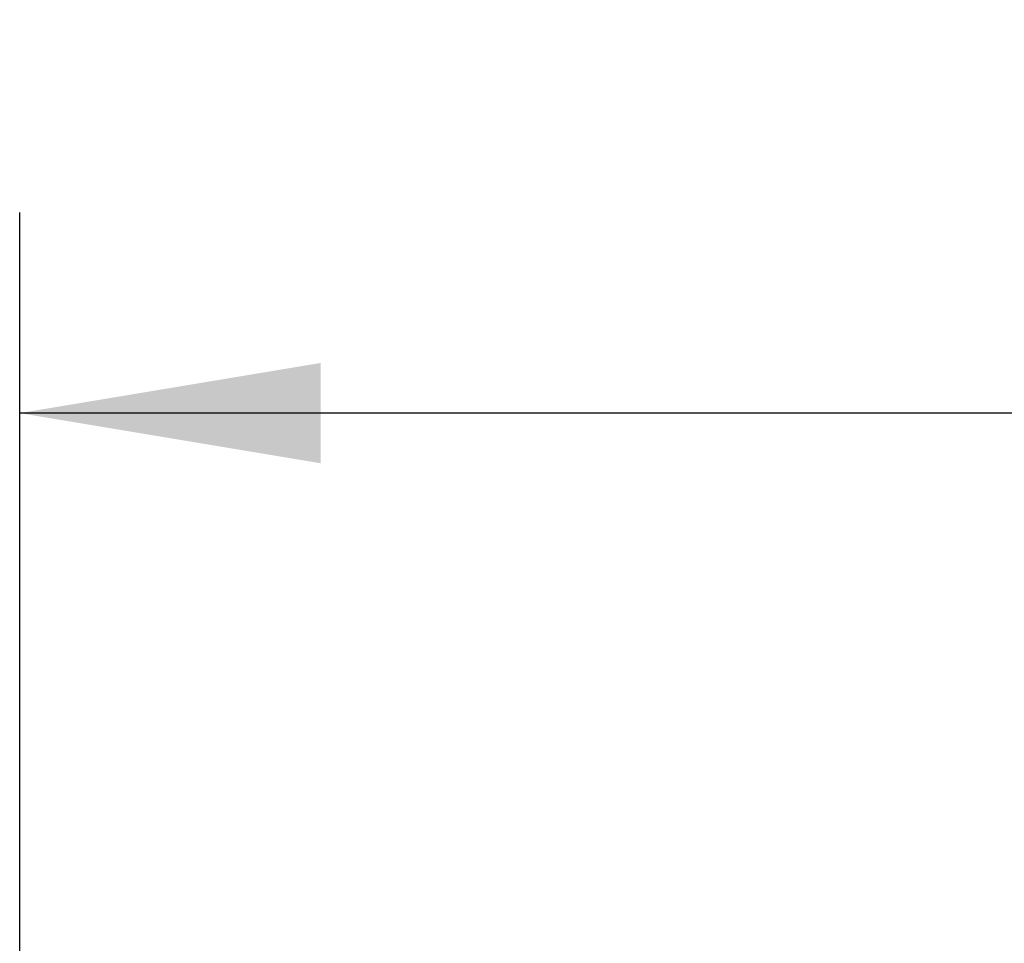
# Model space of a CAD drawing. Header units: millimetres. Extents: x 0 to 420, y 0 to 297.
# Tile 11 of 22: x 61 to 71, y 233 to 242. Entities that reach past the tile are written whole.
import ezdxf

# ---------------------------------------------------------------- set-up
doc = ezdxf.new("R2010")
doc.units = ezdxf.units.MM
doc.layers.add('QUOTE', color=174, linetype='Continuous')
doc.styles.add('SLDTEXTSTYLE3', font='TXT', dxfattribs={"width": 0.75})
doc.dimstyles.new('SLDDIMSTYLE0', dxfattribs={"dimtxt": 3, "dimasz": 3, "dimexe": 0, "dimexo": 0.0625, "dimgap": 0.75, "dimtad": 1, "dimlfac": 9.405365, "dimrnd": 1e-09, "dimzin": 12, "dimdsep": 46, "dimtxsty": 'SLDTEXTSTYLE3', "dimsah": 1, "dimcen": 0.09, "dimadec": 0, "dimazin": 3, "dimtfac": 1, "dimtdec": 3, "dimtofl": 0, "dimtmove": 0, "dimatfit": 3, "dimfxl": 0, "dimfrac": 2, "dimtolj": 1, "dimtzin": 12, "dimarcsym": 0})

# ---------------------------------------------------------------- blocks, each defined once
blk = doc.blocks.new('_D')
at = {"layer": 'QUOTE'}
for p, q in [((60.8962, 228.5692), (60.8962, 240.1857)), ((215.0635, 228.5692), (215.0635, 240.1857)), ((215.0635, 238.1857), (60.8962, 238.1857))]:
    blk.add_line(p, q, dxfattribs=at)
for points in [[(60.8962, 238.1857), (63.8962, 237.6857), (63.8962, 238.6857)], [(215.0635, 238.1857), (212.0635, 238.6857), (212.0635, 237.6857)]]:
    blk.add_solid(points, dxfattribs=at)
at = {"layer": 'QUOTE', "insert": (133.5465, 242.0529), "char_height": 3, "attachment_point": 1, "style": 'SLDTEXTSTYLE3'}
blk.add_mtext('1450', dxfattribs=at)

msp = doc.modelspace()

# ---------------------------------------------------------------- dimensions: what is measured, and where the dimension line sits
at = {"layer": 'QUOTE'}
dim = msp.add_linear_dim(base=(60.8962, 238.1857), p1=(215.0635, 226.5692), p2=(60.8962, 226.5692), dimstyle='SLDDIMSTYLE0', dxfattribs=at)
dim.commit()
dim.dimension.update_dxf_attribs({"geometry": '_D', "text_midpoint": (137.9798, 238.1857), "dimtype": 160})

doc.saveas('drawing.dxf')
